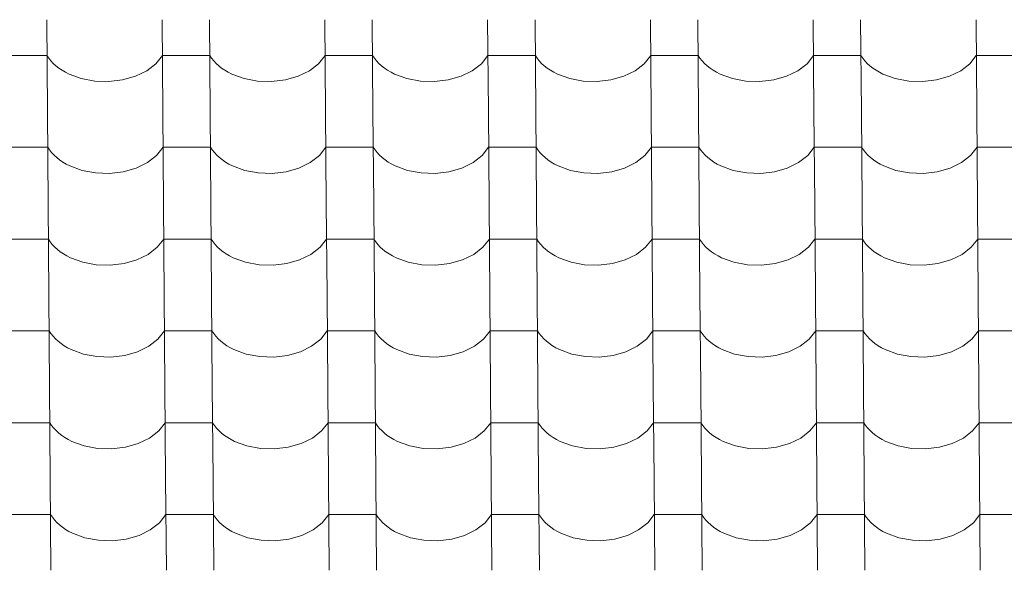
# Model space of a CAD drawing. Header units: millimetres. Extents: x -27785 to 104762, y -947 to 11132.
# Tile 19 of 146: x -19079 to -18081, y 9829 to 10386. Entities that reach past the tile are written whole.
import ezdxf

# ---------------------------------------------------------------- set-up
doc = ezdxf.new("R2010")
doc.units = ezdxf.units.MM
doc.header["$MEASUREMENT"] = 0
doc.layers.add('POHLED JIŽNÍ_1_Bourané_Výplně - Povrchové', color=7, linetype='Continuous')
doc.layers.add('POHLED JIŽNÍ_1_Konstrukce - nosné', color=7, linetype='Continuous')

# ---------------------------------------------------------------- blocks, each defined once
blk = doc.blocks.new('*X2', base_point=(-29303.7, -27473.93))
at = {"layer": 'POHLED JIŽNÍ_1_Bourané_Výplně - Povrchové', "color": 7, "linetype": 'Continuous', "lineweight": 13}
for p, q in [((-19051.77, 10386.43), (-19051.05, 10293.76)), ((-18934.81, 10386.43), (-18934.09, 10293.76)), ((-18886.78, 10386.43), (-18886.05, 10293.76)), ((-18769.81, 10386.43), (-18769.09, 10293.76)), ((-18721.78, 10386.43), (-18721.06, 10293.76)), ((-18604.82, 10386.43), (-18604.1, 10293.76)), ((-18556.78, 10386.43), (-18556.06, 10293.76)), ((-18439.82, 10386.43), (-18439.1, 10293.76)), ((-18391.79, 10386.43), (-18391.07, 10293.76)), ((-18274.83, 10386.43), (-18274.1, 10293.76)), ((-18226.79, 10386.43), (-18226.07, 10293.76)), ((-18109.83, 10386.43), (-18109.11, 10293.76)), ((-19075.51, 10350.28), (-19099.52, 10350.28)), ((-19051.49, 10350.28), (-19075.51, 10350.28)), ((-19051.49, 10350.28), (-19049.64, 10347.48)), ((-18941.13, 10341.89), (-18934.53, 10350.28)), ((-18910.51, 10350.28), (-18934.53, 10350.28)), ((-18886.49, 10350.28), (-18910.51, 10350.28)), ((-18886.49, 10350.28), (-18884.65, 10347.48)), ((-18776.13, 10341.89), (-18769.53, 10350.28)), ((-18745.51, 10350.28), (-18769.53, 10350.28)), ((-18721.5, 10350.28), (-18745.51, 10350.28)), ((-18721.5, 10350.28), (-18719.65, 10347.48)), ((-18611.14, 10341.89), (-18604.54, 10350.28)), ((-18580.52, 10350.28), (-18604.54, 10350.28)), ((-18556.5, 10350.28), (-18580.52, 10350.28)), ((-18556.5, 10350.28), (-18554.66, 10347.48)), ((-18446.14, 10341.89), (-18439.54, 10350.28)), ((-18415.52, 10350.28), (-18439.54, 10350.28)), ((-18391.51, 10350.28), (-18415.52, 10350.28)), ((-18391.51, 10350.28), (-18389.66, 10347.48)), ((-18281.15, 10341.89), (-18274.54, 10350.28)), ((-18250.53, 10350.28), (-18274.54, 10350.28)), ((-18226.51, 10350.28), (-18250.53, 10350.28)), ((-18226.51, 10350.28), (-18224.66, 10347.48)), ((-18116.15, 10341.89), (-18109.55, 10350.28)), ((-18085.53, 10350.28), (-18109.55, 10350.28)), ((-18061.51, 10350.28), (-18085.53, 10350.28)), ((-19049.64, 10347.48), (-19047.5, 10344.79)), ((-19047.5, 10344.79), (-19045.07, 10342.2)), ((-19045.07, 10342.2), (-19042.37, 10339.74)), ((-19042.37, 10339.74), (-19039.42, 10337.41)), ((-18950.38, 10334.72), (-18941.13, 10341.89)), ((-18884.65, 10347.48), (-18882.51, 10344.79)), ((-18882.51, 10344.79), (-18880.08, 10342.2)), ((-18880.08, 10342.2), (-18877.38, 10339.74)), ((-18877.38, 10339.74), (-18874.42, 10337.41)), ((-18785.39, 10334.72), (-18776.13, 10341.89)), ((-18719.65, 10347.48), (-18717.51, 10344.79)), ((-18717.51, 10344.79), (-18715.08, 10342.2)), ((-18715.08, 10342.2), (-18712.38, 10339.74)), ((-18712.38, 10339.74), (-18709.42, 10337.41)), ((-18620.39, 10334.72), (-18611.14, 10341.89)), ((-18554.66, 10347.48), (-18552.51, 10344.79)), ((-18552.51, 10344.79), (-18550.09, 10342.2)), ((-18550.09, 10342.2), (-18547.39, 10339.74)), ((-18547.39, 10339.74), (-18544.43, 10337.41)), ((-18455.4, 10334.72), (-18446.14, 10341.89)), ((-18389.66, 10347.48), (-18387.52, 10344.79)), ((-18387.52, 10344.79), (-18385.09, 10342.2)), ((-18385.09, 10342.2), (-18382.39, 10339.74)), ((-18382.39, 10339.74), (-18379.43, 10337.41)), ((-18290.4, 10334.72), (-18281.15, 10341.89)), ((-18224.66, 10347.48), (-18222.52, 10344.79)), ((-18222.52, 10344.79), (-18220.09, 10342.2)), ((-18220.09, 10342.2), (-18217.39, 10339.74)), ((-18217.39, 10339.74), (-18214.44, 10337.41)), ((-18125.4, 10334.72), (-18116.15, 10341.89)), ((-19039.42, 10337.41), (-19036.21, 10335.23)), ((-19036.21, 10335.23), (-19032.79, 10333.21)), ((-19032.79, 10333.21), (-19029.15, 10331.36)), ((-19029.15, 10331.36), (-19016.67, 10326.79)), ((-18974.85, 10325.4), (-18961.82, 10329.13)), ((-18961.82, 10329.13), (-18950.38, 10334.72)), ((-18874.42, 10337.41), (-18871.22, 10335.23)), ((-18871.22, 10335.23), (-18867.79, 10333.21)), ((-18867.79, 10333.21), (-18864.15, 10331.36)), ((-18864.15, 10331.36), (-18851.68, 10326.79)), ((-18809.85, 10325.4), (-18796.82, 10329.13)), ((-18796.82, 10329.13), (-18785.39, 10334.72)), ((-18709.42, 10337.41), (-18706.22, 10335.23)), ((-18706.22, 10335.23), (-18702.79, 10333.21)), ((-18702.79, 10333.21), (-18699.16, 10331.36)), ((-18699.16, 10331.36), (-18686.68, 10326.79)), ((-18644.86, 10325.4), (-18631.83, 10329.13)), ((-18631.83, 10329.13), (-18620.39, 10334.72)), ((-18544.43, 10337.41), (-18541.23, 10335.23)), ((-18541.23, 10335.23), (-18537.8, 10333.21)), ((-18537.8, 10333.21), (-18534.16, 10331.36)), ((-18534.16, 10331.36), (-18521.68, 10326.79)), ((-18479.86, 10325.4), (-18466.83, 10329.13)), ((-18466.83, 10329.13), (-18455.4, 10334.72)), ((-18379.43, 10337.41), (-18376.23, 10335.23)), ((-18376.23, 10335.23), (-18372.8, 10333.21)), ((-18372.8, 10333.21), (-18369.17, 10331.36)), ((-18369.17, 10331.36), (-18356.69, 10326.79)), ((-18314.86, 10325.4), (-18301.83, 10329.13)), ((-18301.83, 10329.13), (-18290.4, 10334.72)), ((-18214.44, 10337.41), (-18211.23, 10335.23)), ((-18211.23, 10335.23), (-18207.81, 10333.21)), ((-18207.81, 10333.21), (-18204.17, 10331.36)), ((-18204.17, 10331.36), (-18191.69, 10326.79)), ((-18149.87, 10325.4), (-18136.84, 10329.13)), ((-18136.84, 10329.13), (-18125.4, 10334.72)), ((-19016.67, 10326.79), (-19002.99, 10324.2)), ((-19002.99, 10324.2), (-18988.81, 10323.73)), ((-18988.81, 10323.73), (-18974.85, 10325.4)), ((-18851.68, 10326.79), (-18838, 10324.2)), ((-18838, 10324.2), (-18823.81, 10323.73)), ((-18823.81, 10323.73), (-18809.85, 10325.4)), ((-18686.68, 10326.79), (-18673, 10324.2)), ((-18673, 10324.2), (-18658.82, 10323.73)), ((-18658.82, 10323.73), (-18644.86, 10325.4)), ((-18521.68, 10326.79), (-18508, 10324.2)), ((-18508, 10324.2), (-18493.82, 10323.73)), ((-18493.82, 10323.73), (-18479.86, 10325.4)), ((-18356.69, 10326.79), (-18343.01, 10324.2)), ((-18343.01, 10324.2), (-18328.83, 10323.73)), ((-18328.83, 10323.73), (-18314.86, 10325.4)), ((-18191.69, 10326.79), (-18178.01, 10324.2)), ((-18178.01, 10324.2), (-18163.83, 10323.73)), ((-18163.83, 10323.73), (-18149.87, 10325.4)), ((-19051.05, 10293.42), (-19050.33, 10200.75)), ((-18934.09, 10293.42), (-18933.36, 10200.75)), ((-18886.05, 10293.42), (-18885.33, 10200.75)), ((-18769.09, 10293.42), (-18768.37, 10200.75)), ((-18721.06, 10293.42), (-18720.33, 10200.75)), ((-18604.09, 10293.42), (-18603.37, 10200.75)), ((-18556.06, 10293.42), (-18555.34, 10200.75)), ((-18439.1, 10293.42), (-18438.38, 10200.75)), ((-18391.06, 10293.42), (-18390.34, 10200.75)), ((-18274.1, 10293.42), (-18273.38, 10200.75)), ((-18226.07, 10293.42), (-18225.35, 10200.75)), ((-18109.11, 10293.42), (-18108.38, 10200.75)), ((-19074.78, 10257.27), (-19098.8, 10257.27)), ((-19050.77, 10257.27), (-19074.78, 10257.27)), ((-19050.77, 10257.27), (-19048.92, 10254.47)), ((-19048.92, 10254.47), (-19046.78, 10251.78)), ((-19046.78, 10251.78), (-19044.35, 10249.19)), ((-19044.35, 10249.19), (-19041.65, 10246.73)), ((-18949.66, 10241.71), (-18940.41, 10248.88)), ((-18940.41, 10248.88), (-18933.8, 10257.27)), ((-18909.79, 10257.27), (-18933.8, 10257.27)), ((-18885.77, 10257.27), (-18909.79, 10257.27)), ((-18885.77, 10257.27), (-18883.92, 10254.47)), ((-18883.92, 10254.47), (-18881.78, 10251.78)), ((-18881.78, 10251.78), (-18879.35, 10249.19)), ((-18879.35, 10249.19), (-18876.65, 10246.73)), ((-18784.66, 10241.71), (-18775.41, 10248.88)), ((-18775.41, 10248.88), (-18768.81, 10257.27)), ((-18744.79, 10257.27), (-18768.81, 10257.27)), ((-18720.77, 10257.27), (-18744.79, 10257.27)), ((-18720.77, 10257.27), (-18718.93, 10254.47)), ((-18718.93, 10254.47), (-18716.79, 10251.78)), ((-18716.79, 10251.78), (-18714.36, 10249.19)), ((-18714.36, 10249.19), (-18711.66, 10246.73)), ((-18619.67, 10241.71), (-18610.42, 10248.88)), ((-18610.42, 10248.88), (-18603.81, 10257.27)), ((-18579.8, 10257.27), (-18603.81, 10257.27)), ((-18555.78, 10257.27), (-18579.8, 10257.27)), ((-18555.78, 10257.27), (-18553.93, 10254.47)), ((-18553.93, 10254.47), (-18551.79, 10251.78)), ((-18551.79, 10251.78), (-18549.36, 10249.19)), ((-18549.36, 10249.19), (-18546.66, 10246.73)), ((-18454.67, 10241.71), (-18445.42, 10248.88)), ((-18445.42, 10248.88), (-18438.82, 10257.27)), ((-18414.8, 10257.27), (-18438.82, 10257.27)), ((-18390.78, 10257.27), (-18414.8, 10257.27)), ((-18390.78, 10257.27), (-18388.94, 10254.47)), ((-18388.94, 10254.47), (-18386.79, 10251.78)), ((-18386.79, 10251.78), (-18384.37, 10249.19)), ((-18384.37, 10249.19), (-18381.67, 10246.73)), ((-18289.68, 10241.71), (-18280.42, 10248.88)), ((-18280.42, 10248.88), (-18273.82, 10257.27)), ((-18249.8, 10257.27), (-18273.82, 10257.27)), ((-18225.79, 10257.27), (-18249.8, 10257.27)), ((-18225.79, 10257.27), (-18223.94, 10254.47)), ((-18223.94, 10254.47), (-18221.8, 10251.78)), ((-18221.8, 10251.78), (-18219.37, 10249.19)), ((-18219.37, 10249.19), (-18216.67, 10246.73)), ((-18124.68, 10241.71), (-18115.43, 10248.88)), ((-18115.43, 10248.88), (-18108.82, 10257.27)), ((-18084.81, 10257.27), (-18108.82, 10257.27)), ((-18060.79, 10257.27), (-18084.81, 10257.27)), ((-19041.65, 10246.73), (-19038.69, 10244.4)), ((-19038.69, 10244.4), (-19035.49, 10242.22)), ((-19035.49, 10242.22), (-19032.06, 10240.2)), ((-19032.06, 10240.2), (-19028.43, 10238.35)), ((-18961.09, 10236.12), (-18949.66, 10241.71)), ((-18876.65, 10246.73), (-18873.7, 10244.4)), ((-18873.7, 10244.4), (-18870.49, 10242.22)), ((-18870.49, 10242.22), (-18867.07, 10240.2)), ((-18867.07, 10240.2), (-18863.43, 10238.35)), ((-18796.1, 10236.12), (-18784.66, 10241.71)), ((-18711.66, 10246.73), (-18708.7, 10244.4)), ((-18708.7, 10244.4), (-18705.5, 10242.22)), ((-18705.5, 10242.22), (-18702.07, 10240.2)), ((-18702.07, 10240.2), (-18698.43, 10238.35)), ((-18631.1, 10236.12), (-18619.67, 10241.71)), ((-18546.66, 10246.73), (-18543.7, 10244.4)), ((-18543.7, 10244.4), (-18540.5, 10242.22)), ((-18540.5, 10242.22), (-18537.07, 10240.2)), ((-18537.07, 10240.2), (-18533.44, 10238.35)), ((-18466.11, 10236.12), (-18454.67, 10241.71)), ((-18381.67, 10246.73), (-18378.71, 10244.4)), ((-18378.71, 10244.4), (-18375.51, 10242.22)), ((-18375.51, 10242.22), (-18372.08, 10240.2)), ((-18372.08, 10240.2), (-18368.44, 10238.35)), ((-18301.11, 10236.12), (-18289.68, 10241.71)), ((-18216.67, 10246.73), (-18213.71, 10244.4)), ((-18213.71, 10244.4), (-18210.51, 10242.22)), ((-18210.51, 10242.22), (-18207.08, 10240.2)), ((-18207.08, 10240.2), (-18203.45, 10238.35)), ((-18136.11, 10236.12), (-18124.68, 10241.71)), ((-19028.43, 10238.35), (-19015.95, 10233.78)), ((-19015.95, 10233.78), (-19002.27, 10231.19)), ((-19002.27, 10231.19), (-18988.09, 10230.72)), ((-18988.09, 10230.72), (-18974.12, 10232.39)), ((-18974.12, 10232.39), (-18961.09, 10236.12)), ((-18863.43, 10238.35), (-18850.95, 10233.78)), ((-18850.95, 10233.78), (-18837.27, 10231.19)), ((-18837.27, 10231.19), (-18823.09, 10230.72)), ((-18823.09, 10230.72), (-18809.13, 10232.39)), ((-18809.13, 10232.39), (-18796.1, 10236.12)), ((-18698.43, 10238.35), (-18685.96, 10233.78)), ((-18685.96, 10233.78), (-18672.28, 10231.19)), ((-18672.28, 10231.19), (-18658.09, 10230.72)), ((-18658.09, 10230.72), (-18644.13, 10232.39)), ((-18644.13, 10232.39), (-18631.1, 10236.12)), ((-18533.44, 10238.35), (-18520.96, 10233.78)), ((-18520.96, 10233.78), (-18507.28, 10231.19)), ((-18507.28, 10231.19), (-18493.1, 10230.72)), ((-18493.1, 10230.72), (-18479.14, 10232.39)), ((-18479.14, 10232.39), (-18466.11, 10236.12)), ((-18368.44, 10238.35), (-18355.96, 10233.78)), ((-18355.96, 10233.78), (-18342.28, 10231.19)), ((-18342.28, 10231.19), (-18328.1, 10230.72)), ((-18328.1, 10230.72), (-18314.14, 10232.39)), ((-18314.14, 10232.39), (-18301.11, 10236.12)), ((-18203.45, 10238.35), (-18190.97, 10233.78)), ((-18190.97, 10233.78), (-18177.29, 10231.19)), ((-18177.29, 10231.19), (-18163.11, 10230.72)), ((-18163.11, 10230.72), (-18149.14, 10232.39)), ((-18149.14, 10232.39), (-18136.11, 10236.12)), ((-19050.32, 10200.41), (-19049.6, 10107.74)), ((-18933.36, 10200.41), (-18932.64, 10107.74)), ((-18885.33, 10200.41), (-18884.61, 10107.74)), ((-18768.37, 10200.41), (-18767.64, 10107.74)), ((-18720.33, 10200.41), (-18719.61, 10107.74)), ((-18603.37, 10200.41), (-18602.65, 10107.74)), ((-18555.34, 10200.41), (-18554.61, 10107.74)), ((-18438.37, 10200.41), (-18437.65, 10107.74)), ((-18390.34, 10200.41), (-18389.62, 10107.74)), ((-18273.38, 10200.41), (-18272.66, 10107.74)), ((-18225.34, 10200.41), (-18224.62, 10107.74)), ((-18108.38, 10200.41), (-18107.66, 10107.74)), ((-19074.06, 10164.26), (-19098.08, 10164.26)), ((-19050.04, 10164.26), (-19074.06, 10164.26)), ((-19050.04, 10164.26), (-19048.2, 10161.47)), ((-19048.2, 10161.47), (-19046.05, 10158.77)), ((-18939.68, 10155.87), (-18933.08, 10164.26)), ((-18909.06, 10164.26), (-18933.08, 10164.26)), ((-18885.05, 10164.26), (-18909.06, 10164.26)), ((-18885.05, 10164.26), (-18883.2, 10161.47)), ((-18883.2, 10161.47), (-18881.06, 10158.77)), ((-18774.69, 10155.87), (-18768.08, 10164.26)), ((-18744.07, 10164.26), (-18768.08, 10164.26)), ((-18720.05, 10164.26), (-18744.07, 10164.26)), ((-18720.05, 10164.26), (-18718.2, 10161.47)), ((-18718.2, 10161.47), (-18716.06, 10158.77)), ((-18609.69, 10155.87), (-18603.09, 10164.26)), ((-18579.07, 10164.26), (-18603.09, 10164.26)), ((-18555.05, 10164.26), (-18579.07, 10164.26)), ((-18555.05, 10164.26), (-18553.21, 10161.47)), ((-18553.21, 10161.47), (-18551.07, 10158.77)), ((-18444.7, 10155.87), (-18438.09, 10164.26)), ((-18414.08, 10164.26), (-18438.09, 10164.26)), ((-18390.06, 10164.26), (-18414.08, 10164.26)), ((-18390.06, 10164.26), (-18388.21, 10161.47)), ((-18388.21, 10161.47), (-18386.07, 10158.77)), ((-18279.7, 10155.87), (-18273.1, 10164.26)), ((-18249.08, 10164.26), (-18273.1, 10164.26)), ((-18225.06, 10164.26), (-18249.08, 10164.26)), ((-18225.06, 10164.26), (-18223.22, 10161.47)), ((-18223.22, 10161.47), (-18221.07, 10158.77)), ((-18114.7, 10155.87), (-18108.1, 10164.26)), ((-18084.08, 10164.26), (-18108.1, 10164.26)), ((-18060.07, 10164.26), (-18084.08, 10164.26)), ((-19046.05, 10158.77), (-19043.63, 10156.18)), ((-19043.63, 10156.18), (-19040.93, 10153.72)), ((-19040.93, 10153.72), (-19037.97, 10151.39)), ((-19037.97, 10151.39), (-19034.77, 10149.21)), ((-19034.77, 10149.21), (-19031.34, 10147.19)), ((-18948.94, 10148.7), (-18939.68, 10155.87)), ((-18881.06, 10158.77), (-18878.63, 10156.18)), ((-18878.63, 10156.18), (-18875.93, 10153.72)), ((-18875.93, 10153.72), (-18872.97, 10151.39)), ((-18872.97, 10151.39), (-18869.77, 10149.21)), ((-18869.77, 10149.21), (-18866.34, 10147.19)), ((-18783.94, 10148.7), (-18774.69, 10155.87)), ((-18716.06, 10158.77), (-18713.63, 10156.18)), ((-18713.63, 10156.18), (-18710.93, 10153.72)), ((-18710.93, 10153.72), (-18707.98, 10151.39)), ((-18707.98, 10151.39), (-18704.77, 10149.21)), ((-18704.77, 10149.21), (-18701.35, 10147.19)), ((-18618.95, 10148.7), (-18609.69, 10155.87)), ((-18551.07, 10158.77), (-18548.64, 10156.18)), ((-18548.64, 10156.18), (-18545.94, 10153.72)), ((-18545.94, 10153.72), (-18542.98, 10151.39)), ((-18542.98, 10151.39), (-18539.78, 10149.21)), ((-18539.78, 10149.21), (-18536.35, 10147.19)), ((-18453.95, 10148.7), (-18444.7, 10155.87)), ((-18386.07, 10158.77), (-18383.64, 10156.18)), ((-18383.64, 10156.18), (-18380.94, 10153.72)), ((-18380.94, 10153.72), (-18377.98, 10151.39)), ((-18377.98, 10151.39), (-18374.78, 10149.21)), ((-18374.78, 10149.21), (-18371.35, 10147.19)), ((-18288.95, 10148.7), (-18279.7, 10155.87)), ((-18221.07, 10158.77), (-18218.65, 10156.18)), ((-18218.65, 10156.18), (-18215.95, 10153.72)), ((-18215.95, 10153.72), (-18212.99, 10151.39)), ((-18212.99, 10151.39), (-18209.79, 10149.21)), ((-18209.79, 10149.21), (-18206.36, 10147.19)), ((-18123.96, 10148.7), (-18114.7, 10155.87)), ((-19031.34, 10147.19), (-19027.7, 10145.35)), ((-19027.7, 10145.35), (-19015.22, 10140.77)), ((-19015.22, 10140.77), (-19001.54, 10138.19)), ((-18987.36, 10137.71), (-18973.4, 10139.38)), ((-18973.4, 10139.38), (-18960.37, 10143.11)), ((-18960.37, 10143.11), (-18948.94, 10148.7)), ((-18866.34, 10147.19), (-18862.71, 10145.35)), ((-18862.71, 10145.35), (-18850.23, 10140.77)), ((-18850.23, 10140.77), (-18836.55, 10138.19)), ((-18822.37, 10137.71), (-18808.4, 10139.38)), ((-18808.4, 10139.38), (-18795.37, 10143.11)), ((-18795.37, 10143.11), (-18783.94, 10148.7)), ((-18701.35, 10147.19), (-18697.71, 10145.35)), ((-18697.71, 10145.35), (-18685.23, 10140.77)), ((-18685.23, 10140.77), (-18671.55, 10138.19)), ((-18657.37, 10137.71), (-18643.41, 10139.38)), ((-18643.41, 10139.38), (-18630.38, 10143.11)), ((-18630.38, 10143.11), (-18618.95, 10148.7)), ((-18536.35, 10147.19), (-18532.72, 10145.35)), ((-18532.72, 10145.35), (-18520.24, 10140.77)), ((-18520.24, 10140.77), (-18506.56, 10138.19)), ((-18492.37, 10137.71), (-18478.41, 10139.38)), ((-18478.41, 10139.38), (-18465.38, 10143.11)), ((-18465.38, 10143.11), (-18453.95, 10148.7)), ((-18371.35, 10147.19), (-18367.72, 10145.35)), ((-18367.72, 10145.35), (-18355.24, 10140.77)), ((-18355.24, 10140.77), (-18341.56, 10138.19)), ((-18327.38, 10137.71), (-18313.42, 10139.38)), ((-18313.42, 10139.38), (-18300.39, 10143.11)), ((-18300.39, 10143.11), (-18288.95, 10148.7)), ((-18206.36, 10147.19), (-18202.72, 10145.35)), ((-18202.72, 10145.35), (-18190.24, 10140.77)), ((-18190.24, 10140.77), (-18176.56, 10138.19)), ((-18162.38, 10137.71), (-18148.42, 10139.38)), ((-18148.42, 10139.38), (-18135.39, 10143.11)), ((-18135.39, 10143.11), (-18123.96, 10148.7)), ((-19001.54, 10138.19), (-18987.36, 10137.71)), ((-18836.55, 10138.19), (-18822.37, 10137.71)), ((-18671.55, 10138.19), (-18657.37, 10137.71)), ((-18506.56, 10138.19), (-18492.37, 10137.71)), ((-18341.56, 10138.19), (-18327.38, 10137.71)), ((-18176.56, 10138.19), (-18162.38, 10137.71)), ((-19049.6, 10107.41), (-19048.88, 10014.73)), ((-18932.64, 10107.41), (-18931.92, 10014.73)), ((-18884.6, 10107.41), (-18883.88, 10014.73)), ((-18767.64, 10107.41), (-18766.92, 10014.73)), ((-18719.61, 10107.41), (-18718.89, 10014.73)), ((-18602.65, 10107.41), (-18601.93, 10014.73)), ((-18554.61, 10107.41), (-18553.89, 10014.73)), ((-18437.65, 10107.41), (-18436.93, 10014.73)), ((-18389.62, 10107.41), (-18388.9, 10014.73)), ((-18272.65, 10107.41), (-18271.93, 10014.73)), ((-18224.62, 10107.41), (-18223.9, 10014.73)), ((-18107.66, 10107.41), (-18106.94, 10014.73)), ((-19073.34, 10071.25), (-19097.35, 10071.25)), ((-19049.32, 10071.25), (-19073.34, 10071.25)), ((-19049.32, 10071.25), (-19047.47, 10068.46)), ((-18938.96, 10062.86), (-18932.36, 10071.25)), ((-18908.34, 10071.25), (-18932.36, 10071.25)), ((-18884.32, 10071.25), (-18908.34, 10071.25)), ((-18884.32, 10071.25), (-18882.48, 10068.46)), ((-18773.96, 10062.86), (-18767.36, 10071.25)), ((-18743.34, 10071.25), (-18767.36, 10071.25)), ((-18719.33, 10071.25), (-18743.34, 10071.25)), ((-18719.33, 10071.25), (-18717.48, 10068.46)), ((-18608.97, 10062.86), (-18602.37, 10071.25)), ((-18578.35, 10071.25), (-18602.37, 10071.25)), ((-18554.33, 10071.25), (-18578.35, 10071.25)), ((-18554.33, 10071.25), (-18552.49, 10068.46)), ((-18443.97, 10062.86), (-18437.37, 10071.25)), ((-18413.35, 10071.25), (-18437.37, 10071.25)), ((-18389.34, 10071.25), (-18413.35, 10071.25)), ((-18389.34, 10071.25), (-18387.49, 10068.46)), ((-18278.98, 10062.86), (-18272.37, 10071.25)), ((-18248.36, 10071.25), (-18272.37, 10071.25)), ((-18224.34, 10071.25), (-18248.36, 10071.25)), ((-18224.34, 10071.25), (-18222.49, 10068.46)), ((-18113.98, 10062.86), (-18107.38, 10071.25)), ((-18083.36, 10071.25), (-18107.38, 10071.25)), ((-18059.34, 10071.25), (-18083.36, 10071.25)), ((-19047.47, 10068.46), (-19045.33, 10065.76)), ((-19045.33, 10065.76), (-19042.9, 10063.17)), ((-19042.9, 10063.17), (-19040.2, 10060.71)), ((-19040.2, 10060.71), (-19037.24, 10058.38)), ((-18948.21, 10055.69), (-18938.96, 10062.86)), ((-18882.48, 10068.46), (-18880.33, 10065.76)), ((-18880.33, 10065.76), (-18877.91, 10063.17)), ((-18877.91, 10063.17), (-18875.21, 10060.71)), ((-18875.21, 10060.71), (-18872.25, 10058.38)), ((-18783.22, 10055.69), (-18773.96, 10062.86)), ((-18717.48, 10068.46), (-18715.34, 10065.76)), ((-18715.34, 10065.76), (-18712.91, 10063.17)), ((-18712.91, 10063.17), (-18710.21, 10060.71)), ((-18710.21, 10060.71), (-18707.25, 10058.38)), ((-18618.22, 10055.69), (-18608.97, 10062.86)), ((-18552.49, 10068.46), (-18550.34, 10065.76)), ((-18550.34, 10065.76), (-18547.92, 10063.17)), ((-18547.92, 10063.17), (-18545.22, 10060.71)), ((-18545.22, 10060.71), (-18542.26, 10058.38)), ((-18453.23, 10055.69), (-18443.97, 10062.86)), ((-18387.49, 10068.46), (-18385.35, 10065.76)), ((-18385.35, 10065.76), (-18382.92, 10063.17)), ((-18382.92, 10063.17), (-18380.22, 10060.71)), ((-18380.22, 10060.71), (-18377.26, 10058.38)), ((-18288.23, 10055.69), (-18278.98, 10062.86)), ((-18222.49, 10068.46), (-18220.35, 10065.76)), ((-18220.35, 10065.76), (-18217.92, 10063.17)), ((-18217.92, 10063.17), (-18215.22, 10060.71)), ((-18215.22, 10060.71), (-18212.26, 10058.38)), ((-18123.23, 10055.69), (-18113.98, 10062.86)), ((-19037.24, 10058.38), (-19034.04, 10056.2)), ((-19034.04, 10056.2), (-19030.62, 10054.18)), ((-19030.62, 10054.18), (-19026.98, 10052.34)), ((-19026.98, 10052.34), (-19014.5, 10047.76)), ((-18972.68, 10046.38), (-18959.65, 10050.1)), ((-18959.65, 10050.1), (-18948.21, 10055.69)), ((-18872.25, 10058.38), (-18869.05, 10056.2)), ((-18869.05, 10056.2), (-18865.62, 10054.18)), ((-18865.62, 10054.18), (-18861.98, 10052.34)), ((-18861.98, 10052.34), (-18849.5, 10047.76)), ((-18807.68, 10046.38), (-18794.65, 10050.1)), ((-18794.65, 10050.1), (-18783.22, 10055.69)), ((-18707.25, 10058.38), (-18704.05, 10056.2)), ((-18704.05, 10056.2), (-18700.62, 10054.18)), ((-18700.62, 10054.18), (-18696.99, 10052.34)), ((-18696.99, 10052.34), (-18684.51, 10047.76)), ((-18642.68, 10046.38), (-18629.66, 10050.1)), ((-18629.66, 10050.1), (-18618.22, 10055.69)), ((-18542.26, 10058.38), (-18539.05, 10056.2)), ((-18539.05, 10056.2), (-18535.63, 10054.18)), ((-18535.63, 10054.18), (-18531.99, 10052.34)), ((-18531.99, 10052.34), (-18519.51, 10047.76)), ((-18477.69, 10046.38), (-18464.66, 10050.1)), ((-18464.66, 10050.1), (-18453.23, 10055.69)), ((-18377.26, 10058.38), (-18374.06, 10056.2)), ((-18374.06, 10056.2), (-18370.63, 10054.18)), ((-18370.63, 10054.18), (-18367, 10052.34)), ((-18367, 10052.34), (-18354.52, 10047.76)), ((-18312.69, 10046.38), (-18299.66, 10050.1)), ((-18299.66, 10050.1), (-18288.23, 10055.69)), ((-18212.26, 10058.38), (-18209.06, 10056.2)), ((-18209.06, 10056.2), (-18205.64, 10054.18)), ((-18205.64, 10054.18), (-18202, 10052.34)), ((-18202, 10052.34), (-18189.52, 10047.76)), ((-18147.7, 10046.38), (-18134.67, 10050.1)), ((-18134.67, 10050.1), (-18123.23, 10055.69)), ((-19014.5, 10047.76), (-19000.82, 10045.18)), ((-19000.82, 10045.18), (-18986.64, 10044.71)), ((-18986.64, 10044.71), (-18972.68, 10046.38)), ((-18849.5, 10047.76), (-18835.83, 10045.18)), ((-18835.83, 10045.18), (-18821.64, 10044.71)), ((-18821.64, 10044.71), (-18807.68, 10046.38)), ((-18684.51, 10047.76), (-18670.83, 10045.18)), ((-18670.83, 10045.18), (-18656.65, 10044.71)), ((-18656.65, 10044.71), (-18642.68, 10046.38)), ((-18519.51, 10047.76), (-18505.83, 10045.18)), ((-18505.83, 10045.18), (-18491.65, 10044.71)), ((-18491.65, 10044.71), (-18477.69, 10046.38)), ((-18354.52, 10047.76), (-18340.84, 10045.18)), ((-18340.84, 10045.18), (-18326.66, 10044.71)), ((-18326.66, 10044.71), (-18312.69, 10046.38)), ((-18189.52, 10047.76), (-18175.84, 10045.18)), ((-18175.84, 10045.18), (-18161.66, 10044.71)), ((-18161.66, 10044.71), (-18147.7, 10046.38)), ((-19048.88, 10014.4), (-19048.16, 9921.72)), ((-18931.91, 10014.4), (-18931.19, 9921.72)), ((-18883.88, 10014.4), (-18883.16, 9921.72)), ((-18766.92, 10014.4), (-18766.2, 9921.72)), ((-18718.88, 10014.4), (-18718.16, 9921.72)), ((-18601.92, 10014.4), (-18601.2, 9921.72)), ((-18553.89, 10014.4), (-18553.17, 9921.72)), ((-18436.93, 10014.4), (-18436.21, 9921.72)), ((-18388.89, 10014.4), (-18388.17, 9921.72)), ((-18271.93, 10014.4), (-18271.21, 9921.72)), ((-18223.9, 10014.4), (-18223.18, 9921.72)), ((-18106.93, 10014.4), (-18106.21, 9921.72)), ((-19072.61, 9978.24), (-19096.63, 9978.24)), ((-19048.6, 9978.24), (-19072.61, 9978.24)), ((-19048.6, 9978.24), (-19046.75, 9975.45)), ((-19046.75, 9975.45), (-19044.61, 9972.75)), ((-19044.61, 9972.75), (-19042.18, 9970.16)), ((-19042.18, 9970.16), (-19039.48, 9967.7)), ((-18947.49, 9962.68), (-18938.24, 9969.85)), ((-18938.24, 9969.85), (-18931.63, 9978.24)), ((-18907.62, 9978.24), (-18931.63, 9978.24)), ((-18883.6, 9978.24), (-18907.62, 9978.24)), ((-18883.6, 9978.24), (-18881.75, 9975.45)), ((-18881.75, 9975.45), (-18879.61, 9972.75)), ((-18879.61, 9972.75), (-18877.18, 9970.16)), ((-18877.18, 9970.16), (-18874.48, 9967.7)), ((-18782.49, 9962.68), (-18773.24, 9969.85)), ((-18773.24, 9969.85), (-18766.64, 9978.24)), ((-18742.62, 9978.24), (-18766.64, 9978.24)), ((-18718.6, 9978.24), (-18742.62, 9978.24)), ((-18718.6, 9978.24), (-18716.76, 9975.45)), ((-18716.76, 9975.45), (-18714.62, 9972.75)), ((-18714.62, 9972.75), (-18712.19, 9970.16)), ((-18712.19, 9970.16), (-18709.49, 9967.7)), ((-18617.5, 9962.68), (-18608.24, 9969.85)), ((-18608.24, 9969.85), (-18601.64, 9978.24)), ((-18577.62, 9978.24), (-18601.64, 9978.24)), ((-18553.61, 9978.24), (-18577.62, 9978.24)), ((-18553.61, 9978.24), (-18551.76, 9975.45)), ((-18551.76, 9975.45), (-18549.62, 9972.75)), ((-18549.62, 9972.75), (-18547.19, 9970.16)), ((-18547.19, 9970.16), (-18544.49, 9967.7)), ((-18452.5, 9962.68), (-18443.25, 9969.85)), ((-18443.25, 9969.85), (-18436.65, 9978.24)), ((-18412.63, 9978.24), (-18436.65, 9978.24)), ((-18388.61, 9978.24), (-18412.63, 9978.24)), ((-18388.61, 9978.24), (-18386.77, 9975.45)), ((-18386.77, 9975.45), (-18384.62, 9972.75)), ((-18384.62, 9972.75), (-18382.2, 9970.16)), ((-18382.2, 9970.16), (-18379.5, 9967.7)), ((-18287.51, 9962.68), (-18278.25, 9969.85)), ((-18278.25, 9969.85), (-18271.65, 9978.24)), ((-18247.63, 9978.24), (-18271.65, 9978.24)), ((-18223.62, 9978.24), (-18247.63, 9978.24)), ((-18223.62, 9978.24), (-18221.77, 9975.45)), ((-18221.77, 9975.45), (-18219.63, 9972.75)), ((-18219.63, 9972.75), (-18217.2, 9970.16)), ((-18217.2, 9970.16), (-18214.5, 9967.7)), ((-18122.51, 9962.68), (-18113.26, 9969.85)), ((-18113.26, 9969.85), (-18106.65, 9978.24)), ((-18082.64, 9978.24), (-18106.65, 9978.24)), ((-18058.62, 9978.24), (-18082.64, 9978.24)), ((-19039.48, 9967.7), (-19036.52, 9965.37)), ((-19036.52, 9965.37), (-19033.32, 9963.19)), ((-19033.32, 9963.19), (-19029.89, 9961.18)), ((-19029.89, 9961.18), (-19026.26, 9959.33)), ((-18958.92, 9957.09), (-18947.49, 9962.68)), ((-18874.48, 9967.7), (-18871.52, 9965.37)), ((-18871.52, 9965.37), (-18868.32, 9963.19)), ((-18868.32, 9963.19), (-18864.9, 9961.18)), ((-18864.9, 9961.18), (-18861.26, 9959.33)), ((-18793.93, 9957.09), (-18782.49, 9962.68)), ((-18709.49, 9967.7), (-18706.53, 9965.37)), ((-18706.53, 9965.37), (-18703.33, 9963.19)), ((-18703.33, 9963.19), (-18699.9, 9961.18)), ((-18699.9, 9961.18), (-18696.26, 9959.33)), ((-18628.93, 9957.09), (-18617.5, 9962.68)), ((-18544.49, 9967.7), (-18541.53, 9965.37)), ((-18541.53, 9965.37), (-18538.33, 9963.19)), ((-18538.33, 9963.19), (-18534.9, 9961.18)), ((-18534.9, 9961.18), (-18531.27, 9959.33)), ((-18463.94, 9957.09), (-18452.5, 9962.68)), ((-18379.5, 9967.7), (-18376.54, 9965.37)), ((-18376.54, 9965.37), (-18373.34, 9963.19)), ((-18373.34, 9963.19), (-18369.91, 9961.18)), ((-18369.91, 9961.18), (-18366.27, 9959.33)), ((-18298.94, 9957.09), (-18287.51, 9962.68)), ((-18214.5, 9967.7), (-18211.54, 9965.37)), ((-18211.54, 9965.37), (-18208.34, 9963.19)), ((-18208.34, 9963.19), (-18204.91, 9961.18)), ((-18204.91, 9961.18), (-18201.28, 9959.33)), ((-18133.94, 9957.09), (-18122.51, 9962.68)), ((-19026.26, 9959.33), (-19013.78, 9954.75)), ((-19013.78, 9954.75), (-19000.1, 9952.17)), ((-19000.1, 9952.17), (-18985.92, 9951.7)), ((-18985.92, 9951.7), (-18971.95, 9953.37)), ((-18971.95, 9953.37), (-18958.92, 9957.09)), ((-18861.26, 9959.33), (-18848.78, 9954.75)), ((-18848.78, 9954.75), (-18835.1, 9952.17)), ((-18835.1, 9952.17), (-18820.92, 9951.7)), ((-18820.92, 9951.7), (-18806.96, 9953.37)), ((-18806.96, 9953.37), (-18793.93, 9957.09)), ((-18696.26, 9959.33), (-18683.78, 9954.75)), ((-18683.78, 9954.75), (-18670.11, 9952.17)), ((-18670.11, 9952.17), (-18655.92, 9951.7)), ((-18655.92, 9951.7), (-18641.96, 9953.37)), ((-18641.96, 9953.37), (-18628.93, 9957.09)), ((-18531.27, 9959.33), (-18518.79, 9954.75)), ((-18518.79, 9954.75), (-18505.11, 9952.17)), ((-18505.11, 9952.17), (-18490.93, 9951.7)), ((-18490.93, 9951.7), (-18476.97, 9953.37)), ((-18476.97, 9953.37), (-18463.94, 9957.09)), ((-18366.27, 9959.33), (-18353.79, 9954.75)), ((-18353.79, 9954.75), (-18340.11, 9952.17)), ((-18340.11, 9952.17), (-18325.93, 9951.7)), ((-18325.93, 9951.7), (-18311.97, 9953.37)), ((-18311.97, 9953.37), (-18298.94, 9957.09)), ((-18201.28, 9959.33), (-18188.8, 9954.75)), ((-18188.8, 9954.75), (-18175.12, 9952.17)), ((-18175.12, 9952.17), (-18160.94, 9951.7)), ((-18160.94, 9951.7), (-18146.97, 9953.37)), ((-18146.97, 9953.37), (-18133.94, 9957.09)), ((-19048.15, 9921.39), (-19047.43, 9828.71)), ((-18931.19, 9921.39), (-18930.47, 9828.71)), ((-18883.16, 9921.39), (-18882.44, 9828.71)), ((-18766.2, 9921.39), (-18765.47, 9828.71)), ((-18718.16, 9921.39), (-18717.44, 9828.71)), ((-18601.2, 9921.39), (-18600.48, 9828.71)), ((-18553.17, 9921.39), (-18552.44, 9828.71)), ((-18436.2, 9921.39), (-18435.48, 9828.71)), ((-18388.17, 9921.39), (-18387.45, 9828.71)), ((-18271.21, 9921.39), (-18270.49, 9828.71)), ((-18223.17, 9921.39), (-18222.45, 9828.71)), ((-18106.21, 9921.39), (-18105.49, 9828.71)), ((-19071.89, 9885.23), (-19095.91, 9885.23)), ((-19047.87, 9885.23), (-19071.89, 9885.23)), ((-19047.87, 9885.23), (-19046.03, 9882.44)), ((-19046.03, 9882.44), (-19043.88, 9879.74)), ((-19043.88, 9879.74), (-19041.46, 9877.15)), ((-18937.51, 9876.84), (-18930.91, 9885.23)), ((-18906.89, 9885.23), (-18930.91, 9885.23)), ((-18882.88, 9885.23), (-18906.89, 9885.23)), ((-18882.88, 9885.23), (-18881.03, 9882.44)), ((-18881.03, 9882.44), (-18878.89, 9879.74)), ((-18878.89, 9879.74), (-18876.46, 9877.15)), ((-18772.52, 9876.84), (-18765.91, 9885.23)), ((-18741.9, 9885.23), (-18765.91, 9885.23)), ((-18717.88, 9885.23), (-18741.9, 9885.23)), ((-18717.88, 9885.23), (-18716.03, 9882.44)), ((-18716.03, 9882.44), (-18713.89, 9879.74)), ((-18713.89, 9879.74), (-18711.46, 9877.15)), ((-18607.52, 9876.84), (-18600.92, 9885.23)), ((-18576.9, 9885.23), (-18600.92, 9885.23)), ((-18552.88, 9885.23), (-18576.9, 9885.23)), ((-18552.88, 9885.23), (-18551.04, 9882.44)), ((-18551.04, 9882.44), (-18548.9, 9879.74)), ((-18548.9, 9879.74), (-18546.47, 9877.15)), ((-18442.52, 9876.84), (-18435.92, 9885.23)), ((-18411.9, 9885.23), (-18435.92, 9885.23)), ((-18387.89, 9885.23), (-18411.9, 9885.23)), ((-18387.89, 9885.23), (-18386.04, 9882.44)), ((-18386.04, 9882.44), (-18383.9, 9879.74)), ((-18383.9, 9879.74), (-18381.47, 9877.15)), ((-18277.53, 9876.84), (-18270.93, 9885.23)), ((-18246.91, 9885.23), (-18270.93, 9885.23)), ((-18222.89, 9885.23), (-18246.91, 9885.23)), ((-18222.89, 9885.23), (-18221.05, 9882.44)), ((-18221.05, 9882.44), (-18218.9, 9879.74)), ((-18218.9, 9879.74), (-18216.48, 9877.15)), ((-18112.53, 9876.84), (-18105.93, 9885.23)), ((-18081.91, 9885.23), (-18105.93, 9885.23)), ((-18057.9, 9885.23), (-18081.91, 9885.23)), ((-19041.46, 9877.15), (-19038.76, 9874.69)), ((-19038.76, 9874.69), (-19035.8, 9872.36)), ((-19035.8, 9872.36), (-19032.6, 9870.18)), ((-19032.6, 9870.18), (-19029.17, 9868.17)), ((-18958.2, 9864.08), (-18946.77, 9869.67)), ((-18946.77, 9869.67), (-18937.51, 9876.84)), ((-18876.46, 9877.15), (-18873.76, 9874.69)), ((-18873.76, 9874.69), (-18870.8, 9872.36)), ((-18870.8, 9872.36), (-18867.6, 9870.18)), ((-18867.6, 9870.18), (-18864.17, 9868.17)), ((-18793.2, 9864.08), (-18781.77, 9869.67)), ((-18781.77, 9869.67), (-18772.52, 9876.84)), ((-18711.46, 9877.15), (-18708.76, 9874.69)), ((-18708.76, 9874.69), (-18705.81, 9872.36)), ((-18705.81, 9872.36), (-18702.6, 9870.18)), ((-18702.6, 9870.18), (-18699.18, 9868.17)), ((-18628.21, 9864.08), (-18616.77, 9869.67)), ((-18616.77, 9869.67), (-18607.52, 9876.84)), ((-18546.47, 9877.15), (-18543.77, 9874.69)), ((-18543.77, 9874.69), (-18540.81, 9872.36)), ((-18540.81, 9872.36), (-18537.61, 9870.18)), ((-18537.61, 9870.18), (-18534.18, 9868.17)), ((-18463.21, 9864.08), (-18451.78, 9869.67)), ((-18451.78, 9869.67), (-18442.52, 9876.84)), ((-18381.47, 9877.15), (-18378.77, 9874.69)), ((-18378.77, 9874.69), (-18375.81, 9872.36)), ((-18375.81, 9872.36), (-18372.61, 9870.18)), ((-18372.61, 9870.18), (-18369.18, 9868.17)), ((-18298.22, 9864.08), (-18286.78, 9869.67)), ((-18286.78, 9869.67), (-18277.53, 9876.84)), ((-18216.48, 9877.15), (-18213.78, 9874.69)), ((-18213.78, 9874.69), (-18210.82, 9872.36)), ((-18210.82, 9872.36), (-18207.62, 9870.18)), ((-18207.62, 9870.18), (-18204.19, 9868.17)), ((-18133.22, 9864.08), (-18121.79, 9869.67)), ((-18121.79, 9869.67), (-18112.53, 9876.84)), ((-19029.17, 9868.17), (-19025.53, 9866.32)), ((-19025.53, 9866.32), (-19013.05, 9861.75)), ((-19013.05, 9861.75), (-18999.37, 9859.16)), ((-18985.19, 9858.69), (-18971.23, 9860.36)), ((-18971.23, 9860.36), (-18958.2, 9864.08)), ((-18864.17, 9868.17), (-18860.54, 9866.32)), ((-18860.54, 9866.32), (-18848.06, 9861.75)), ((-18848.06, 9861.75), (-18834.38, 9859.16)), ((-18820.2, 9858.69), (-18806.23, 9860.36)), ((-18806.23, 9860.36), (-18793.2, 9864.08)), ((-18699.18, 9868.17), (-18695.54, 9866.32)), ((-18695.54, 9866.32), (-18683.06, 9861.75)), ((-18683.06, 9861.75), (-18669.38, 9859.16)), ((-18655.2, 9858.69), (-18641.24, 9860.36)), ((-18641.24, 9860.36), (-18628.21, 9864.08)), ((-18534.18, 9868.17), (-18530.54, 9866.32)), ((-18530.54, 9866.32), (-18518.07, 9861.75)), ((-18518.07, 9861.75), (-18504.39, 9859.16)), ((-18490.2, 9858.69), (-18476.24, 9860.36)), ((-18476.24, 9860.36), (-18463.21, 9864.08)), ((-18369.18, 9868.17), (-18365.55, 9866.32)), ((-18365.55, 9866.32), (-18353.07, 9861.75)), ((-18353.07, 9861.75), (-18339.39, 9859.16)), ((-18325.21, 9858.69), (-18311.25, 9860.36)), ((-18311.25, 9860.36), (-18298.22, 9864.08)), ((-18204.19, 9868.17), (-18200.55, 9866.32)), ((-18200.55, 9866.32), (-18188.07, 9861.75)), ((-18188.07, 9861.75), (-18174.39, 9859.16)), ((-18160.21, 9858.69), (-18146.25, 9860.36)), ((-18146.25, 9860.36), (-18133.22, 9864.08)), ((-18999.37, 9859.16), (-18985.19, 9858.69)), ((-18834.38, 9859.16), (-18820.2, 9858.69)), ((-18669.38, 9859.16), (-18655.2, 9858.69)), ((-18504.39, 9859.16), (-18490.2, 9858.69)), ((-18339.39, 9859.16), (-18325.21, 9858.69)), ((-18174.39, 9859.16), (-18160.21, 9858.69))]:
    blk.add_line(p, q, dxfattribs=at)

msp = doc.modelspace()

# ---------------------------------------------------------------- block references
at = {"layer": 'POHLED JIŽNÍ_1_Konstrukce - nosné', "color": 9, "linetype": 'Continuous', "lineweight": 13}
msp.add_blockref('*X2', (-29303.7, -27473.93), dxfattribs=at)

doc.saveas('drawing.dxf')
